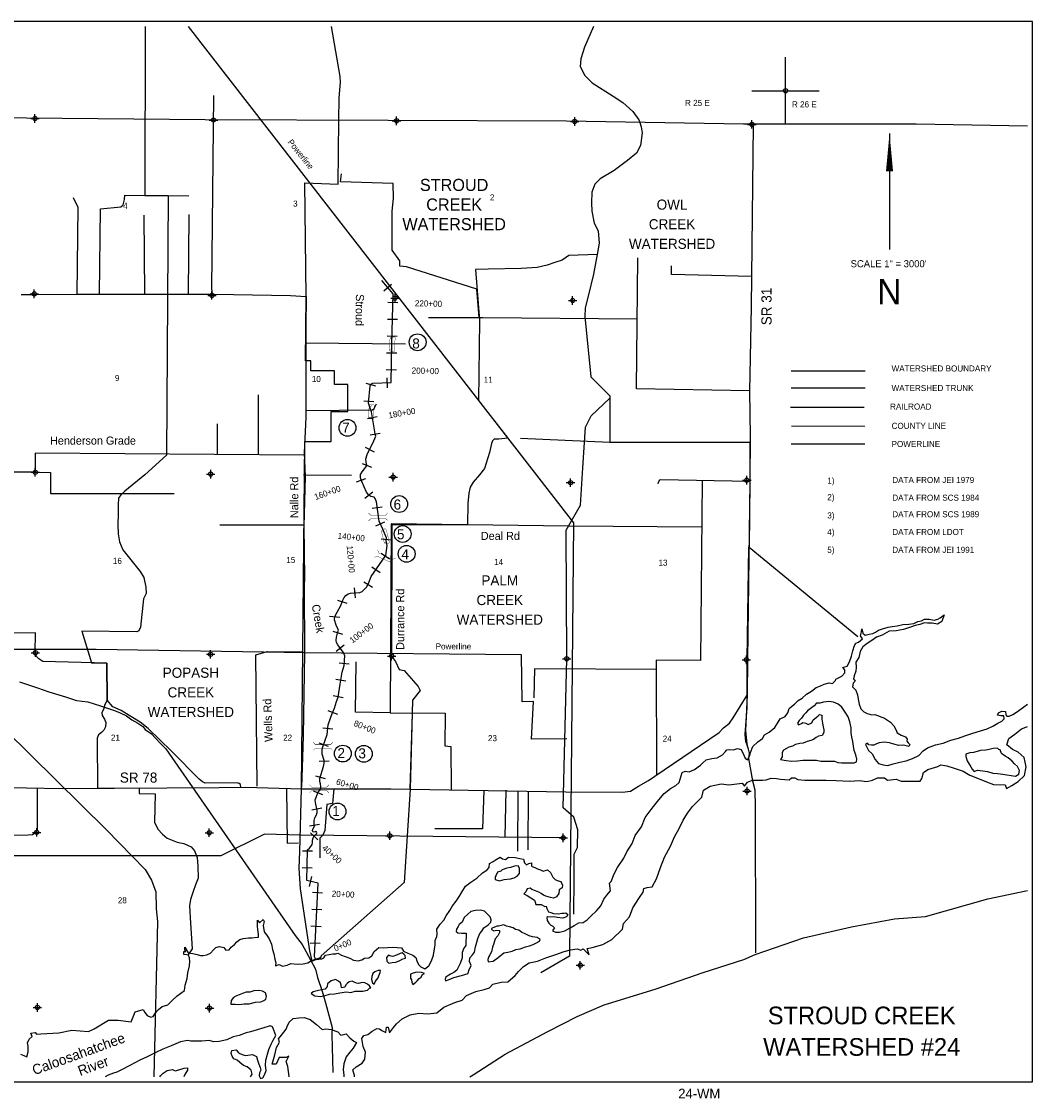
# Model space of a CAD drawing. Extents: x 211778 to 259778, y 857056 to 889051.
# Tile 2 of 2: x 229752 to 259778, y 857056 to 889051. Entities that reach past the tile are written whole.
import ezdxf
from ezdxf.enums import TextEntityAlignment as Align

# ---------------------------------------------------------------- set-up
doc = ezdxf.new("R2010")
doc.units = 0
doc.header["$LTSCALE"] = 800
doc.header["$PDMODE"] = 34
doc.header["$PDSIZE"] = 125
for name, pattern in [('DIVIDE', [0]), ('PHANTOM', [0]), ('STREAM', [0])]:
    doc.linetypes.add(name, pattern=pattern)
doc.layers.get('0').update_dxf_attribs({"linetype": 'CONTINUOUS'})
for name, color, linetype in [('BORDER', 1, 'CONTINUOUS'), ('COUNTY', 15, 'PHANTOM'), ('MAJROADS', 9, 'CONTINUOUS'), ('MINROADS', 8, 'CONTINUOUS'), ('POWERLINES', 11, 'DIVIDE'), ('RR', 13, 'CONTINUOUS'), ('SEC', 2, 'CONTINUOUS'), ('STATIONS', 7, 'CONTINUOUS'), ('STRUCTTEXT', 7, 'CONTINUOUS'), ('STRUCTURES', 10, 'CONTINUOUS'), ('TEXT', 7, 'CONTINUOUS'), ('TRUNKS', 5, 'STREAM'), ('WATER', 4, 'CONTINUOUS'), ('WSHEDS', 3, 'CONTINUOUS')]:
    doc.layers.add(name, color=color, linetype=linetype)

# ---------------------------------------------------------------- blocks, each defined once
blk = doc.blocks.new('TICK')
at = {"color": 0}
for points in [[(500, 0), (500, 1000)], [(0, 500), (1000, 500)]]:
    blk.add_lwpolyline(points, dxfattribs=at)
blk.add_point((500, 500), dxfattribs=at)
blk = doc.blocks.new('RCP')
at = {"layer": 'STRUCTURES', "color": 0, "const_width": 20}
for points in [[(-354, 160, 0.802976), (-374, 25, 0.802976)], [(-374, 25, 0.489412), (-354, -140, 0.489412)], [(-354, -140, 0.606659), (-374, 25, 0.606659)], [(415, 25, 0.606659), (396, -140, 0.606659)], [(415, 25, 0.802976), (396, 160, 0.802976)], [(396, -140, 0.489412), (415, 25, 0.489412)]]:
    blk.add_lwpolyline(points, format="xyb", dxfattribs=at)
for points in [[(396, 160), (-354, 160)], [(-354, -140), (396, -140)]]:
    blk.add_lwpolyline(points, dxfattribs=at)
blk = doc.blocks.new('BRIDGE')
at = {"layer": 'STRUCTURES', "color": 0, "const_width": 20}
for points in [[(-234, -534), (-101, -402), (-101, 496), (-234, 629)], [(244, -534), (112, -402), (112, 496), (244, 629)]]:
    blk.add_lwpolyline(points, dxfattribs=at)

msp = doc.modelspace()

# ---------------------------------------------------------------- linework, layer by layer
at = {"layer": 'BORDER', "color": 0}
msp.add_lwpolyline([(211778, 857551), (259778, 857551), (259778, 889051), (211778, 889051)], close=True, dxfattribs=at)
at = {"layer": 'COUNTY', "color": 0}
msp.add_lwpolyline([(259628, 885946), (256329, 886000), (251194, 886003), (245934, 886091), (240641, 886112), (235204, 886133), (229902, 886179), (224751, 886258), (219114, 886255), (214022, 886292), (211928, 886317)], dxfattribs=at)
at = {"layer": 'COUNTY', "color": 0, "const_width": 25}
msp.add_lwpolyline([(254801, 877032), (252616, 877031)], dxfattribs=at)
at = {"layer": 'MAJROADS', "color": 0}
for points in [[(251483, 885978), (251426, 880574), (251374, 878070), (251389, 876729), (251387, 875388), (251314, 870093), (251306, 869037), (251257, 867990), (251296, 867596), (251361, 867311), (251343, 867152), (251463, 866489), (251529, 866229), (251536, 866086), (251543, 865860), (251551, 861386)], [(229740, 880940), (230193, 880937), (231408, 880953), (232598, 880953), (233436, 880955), (234458, 880956), (235480, 880948), (237743, 880907), (238203, 880886), (238197, 879981), (238193, 877292), (238144, 876236), (238172, 875532), (238136, 874058), (238158, 872524), (238148, 872281), (238159, 870287), (238133, 869063), (238115, 867832), (238094, 867187), (238071, 866307)], [(229694, 869437), (230225, 869255), (230560, 869140), (231061, 868991), (231381, 868878), (231722, 868842), (232094, 868724), (232334, 868644), (232516, 868584), (232680, 868509), (232873, 868427), (233031, 868309), (233205, 868205), (233358, 868109), (233423, 868013), (233617, 867884), (233733, 867758), (233875, 867601), (234039, 867444), (237881, 861895), (238086, 861630), (238330, 861177), (238481, 860897), (238547, 860652), (238677, 860246), (238783, 859893), (238975, 859166), (238973, 858957), (238996, 857831)], [(228828, 866309), (230956, 866268), (235626, 866297), (236411, 866303), (238070, 866257), (240718, 866254), (245921, 866165), (247605, 866152), (247840, 866184), (248076, 866333), (248371, 866507), (248564, 866631), (250476, 867932), (250603, 868065), (250780, 868207), (250890, 868365), (251306, 869037)], [(243072, 857701), (243170, 857761), (244114, 858373), (245386, 859049), (246253, 859494), (247053, 859839), (248574, 860303), (249995, 860802), (251206, 861185), (251542, 861333), (252980, 861831), (254408, 862154), (255684, 862394), (256598, 862461), (258456, 862990), (259628, 863232)]]:
    msp.add_lwpolyline(points, dxfattribs=at)
at = {"layer": 'MINROADS', "color": 0}
msp.add_line((235576, 876189), (235576, 877099), dxfattribs=at)
for points in [[(235456, 886851), (235397, 881120), (235415, 880949)], [(243345, 880262), (243280, 881102), (241186, 881766), (240985, 881780), (240989, 881946), (240764, 882260), (240759, 883413), (240805, 883790), (240795, 884240), (239223, 884286), (239254, 884530)], [(231286, 883820), (231424, 883536), (231393, 880953)], [(232066, 880953), (232096, 883486), (232704, 883544), (232771, 883608), (232809, 883767), (232819, 883893), (234724, 883872)], [(233388, 883301), (233402, 880955)], [(234718, 883314), (234702, 880954)], [(251374, 878077), (248021, 878141), (248057, 882027)], [(251435, 881480), (249060, 881532), (249062, 881790)], [(241835, 880256), (243457, 880262), (248040, 880220)], [(241152, 879465), (238191, 879492)], [(236788, 876180), (236788, 877957)], [(238194, 877498), (240177, 877514), (240229, 877550), (240293, 877697)], [(251388, 876555), (247230, 876548), (244571, 876668)], [(238146, 876170), (230158, 876228), (230161, 875658), (224876, 875662), (222610, 875652), (222490, 875688), (222398, 875816), (222369, 875988), (222381, 876135), (222366, 876323), (222325, 876359), (222271, 876379), (222262, 876380)], [(230161, 875658), (230611, 875649), (230611, 875031), (234284, 875031)], [(238125, 875587), (239550, 875576)], [(249968, 875416), (249922, 870072), (248600, 870075), (248612, 866668)], [(251387, 875388), (248736, 875440), (248696, 875425), (248657, 875358), (248654, 875315)], [(249946, 874029), (246010, 874063), (240727, 874129), (240700, 868510), (242339, 868503), (242325, 867528), (242500, 867515), (242516, 866223)], [(235640, 874096), (238140, 874094)], [(236266, 866302), (236258, 866386), (236221, 866415), (236155, 866433), (235208, 866426), (235131, 866462), (235025, 866540), (234202, 867374), (233517, 868051), (233272, 868232), (233001, 868408), (232709, 868585), (232460, 868693), (232300, 868893), (232284, 869991), (230380, 870037), (230269, 870120), (230200, 870189), (230159, 870299), (230165, 870886), (228039, 870872)], [(236748, 866332), (236716, 870235), (237052, 870335), (238088, 870325)], [(240710, 868510), (239676, 868528), (239689, 870023)], [(248621, 869802), (244986, 869821), (244968, 868956)], [(241298, 866244), (241366, 868497)], [(230217, 866282), (230217, 865017), (230166, 864954), (230078, 864890), (229952, 864881), (225498, 864831), (224151, 862646), (224179, 862563)], [(237626, 866272), (237639, 864645), (237974, 864653)], [(239024, 866256), (238988, 865818), (238817, 865791), (238765, 865014), (238700, 864876), (238617, 864790), (238616, 864204)], [(243480, 866207), (243444, 865066), (242024, 865068)], [(244137, 866217), (244103, 864816)], [(244496, 866189), (244483, 864404)], [(244798, 866184), (244793, 864439)]]:
    msp.add_lwpolyline(points, dxfattribs=at)
at = {"layer": 'POWERLINES', "color": 0}
for points in [[(234699, 888901), (246146, 874159), (246031, 861285), (245180, 860784)], [(254801, 876494), (252616, 876493)], [(245948, 867739), (244903, 867731), (244960, 868848), (244618, 868835), (244598, 870240), (238173, 870297), (231969, 870397), (228102, 870392), (227198, 870904), (226531, 870369), (225833, 870368)], [(245886, 864796), (238049, 864876), (236966, 864904), (235670, 864269), (229949, 864268), (225833, 864260)]]:
    msp.add_lwpolyline(points, dxfattribs=at)
at = {"layer": 'RR', "color": 0}
for points in [[(211928, 885108), (232280, 865032), (233421, 863858), (233610, 863541), (233739, 863199), (233753, 862685), (233791, 862310), (233678, 857701)], [(252587, 877596), (254777, 877596)]]:
    msp.add_lwpolyline(points, dxfattribs=at)
at = {"layer": 'SEC', "color": 0}
for p in [(230152, 886170), (235454, 886124), (240890, 886102), (246184, 886082), (251444, 885994), (230132, 880960), (235409, 880914), (240845, 880834), (246121, 880763), (230161, 875658), (235371, 875604), (240790, 875515), (246058, 875352), (251294, 875424), (230165, 870297), (235367, 870251), (240744, 870197), (245946, 870118), (251281, 870088), (251302, 866189), (230203, 864961), (235329, 864949), (240690, 864861), (245841, 864799), (246348, 861013), (230225, 859759), (235334, 859739)]:
    msp.add_point(p, dxfattribs=at)
at = {"layer": 'STATIONS', "color": 0}
for p, q in [((240514, 881055), (240745, 881245)), ((240633, 880711), (240933, 880704)), ((240621, 880211), (240921, 880204)), ((240609, 879711), (240909, 879704)), ((240597, 879211), (240897, 879204)), ((240585, 878711), (240885, 878704)), ((239979, 878312), (240267, 878226)), ((240604, 878469), (240616, 878169)), ((239918, 877787), (240216, 877759)), ((240024, 877262), (240319, 877315)), ((240112, 876773), (240408, 876820)), ((239955, 876406), (240223, 876271)), ((239866, 875922), (240144, 875807)), ((239700, 875378), (239983, 875478)), ((239953, 874889), (240182, 875083)), ((240167, 874595), (240465, 874636)), ((240273, 874065), (240545, 874191)), ((240435, 873680), (240733, 873650)), ((240438, 873259), (240686, 873089)), ((240154, 872849), (240401, 872678)), ((239635, 872228), (239660, 871929)), ((239917, 872401), (240175, 872248)), ((239134, 871861), (239419, 871768)), ((238904, 871380), (239203, 871359)), ((239002, 870940), (239289, 870853)), ((239100, 870349), (239338, 870531)), ((239189, 869997), (239487, 869964)), ((239091, 869515), (239387, 869468)), ((239008, 869024), (239303, 868973)), ((238854, 868581), (239133, 868471)), ((238697, 868066), (238996, 868035)), ((238581, 867619), (238864, 867520)), ((238590, 867079), (238890, 867089)), ((238482, 866642), (238770, 866558)), ((238413, 866191), (238693, 866082)), ((238375, 865627), (238669, 865686)), ((238303, 865151), (238598, 865204)), ((238332, 864947), (238553, 864744)), ((238096, 864415), (238396, 864408)), ((238085, 863915), (238385, 863908)), ((238306, 863356), (238377, 863648)), ((238395, 863180), (238695, 863166)), ((238371, 862681), (238671, 862666)), ((238347, 862181), (238647, 862167)), ((238323, 861682), (238622, 861667)), ((238350, 861124), (238627, 861241))]:
    msp.add_line(p, q, dxfattribs=at)
at = {"layer": 'STRUCTTEXT', "color": 0}
for centre in [(241516, 879522), (239436, 876981), (240967, 874716), (241073, 873826), (241190, 873236), (239295, 867302), (239917, 867294), (239139, 865583)]:
    msp.add_circle(centre, 250, dxfattribs=at)
at = {"layer": 'TEXT', "color": 0}
msp.add_line((255533, 885729), (255533, 882279), dxfattribs=at)
msp.add_lwpolyline([(255533, 885729, 0, 210, 0), (255533, 884604, 210, 210, 0)], format="xyseb", dxfattribs=at)
at = {"layer": 'TRUNKS', "color": 0}
for points in [[(238489, 861182), (238453, 861267), (238558, 863449), (238227, 863530), (238246, 864442), (238304, 864488), (238345, 864544), (238388, 864604), (238390, 864661), (238398, 864728), (238413, 864798), (238438, 864841), (238485, 864892), (238514, 864919), (238519, 864948), (238518, 864978), (238496, 864988), (238476, 864977), (238417, 864968), (238405, 864983), (238397, 865014), (238402, 865055), (238457, 865141), (238440, 865236), (238442, 865314), (238463, 865390), (238507, 865461), (238531, 865537), (238532, 865607), (238484, 865848), (238471, 865925), (238562, 866160), (238641, 866254), (238645, 866320), (238634, 866405), (238612, 866473), (238614, 866561), (238718, 866918), (238742, 867020), (238740, 867094), (238684, 867281), (238680, 867399), (238689, 867471), (238828, 867873), (238857, 868152), (238938, 868386), (238980, 868492), (239043, 868651), (239111, 868848), (239152, 868976), (239219, 869363), (239276, 869724), (239332, 869923), (239349, 870078), (239357, 870206), (239316, 870306), (239250, 870399), (239145, 870537), (239105, 870599), (239096, 870663), (239105, 870765), (239151, 870915), (239167, 870960), (239151, 871008), (239095, 871119), (239046, 871271), (239053, 871371), (239131, 871504), (239239, 871700), (239284, 871839), (239339, 871944), (239382, 872000), (239449, 872051), (239521, 872068), (239797, 872092), (239868, 872118), (239930, 872175), (240000, 872248), (240062, 872351), (240137, 872561), (240545, 873150), (240570, 873187), (240596, 873337), (240611, 873487), (240580, 873623), (240589, 873710), (240531, 873854), (240482, 873971), (240373, 874207), (240294, 874777), (240251, 874883), (240223, 874920), (240180, 874932), (240123, 874936), (240072, 874981), (240000, 875066), (239858, 875382), (239817, 875497), (239820, 875597), (239865, 875668), (239942, 875764), (239994, 875839), (240006, 875867), (239993, 875963), (239974, 876058), (240014, 876190), (240217, 876593), (240250, 876666), (240271, 876729), (240260, 876799), (240142, 877453), (240108, 877562), (240089, 877624), (240061, 877710), (240110, 878224), (240126, 878280), (240182, 878303), (240726, 878324), (240753, 879489), (240789, 880957), (240456, 881361)], [(252612, 878165), (254807, 878165)]]:
    msp.add_lwpolyline(points, dxfattribs=at)
at = {"layer": 'WATER', "color": 0}
for points in [[(233364, 859703), (233414, 859611), (233488, 859518), (233597, 859467), (233664, 859492), (233732, 859600), (233816, 859700), (233926, 859791), (234093, 859841), (234237, 859974), (234372, 860107), (234481, 860181), (234590, 860264), (234616, 860423), (234668, 860624), (234694, 860791), (234737, 860992), (234755, 861126), (234739, 861235), (234714, 861310), (234664, 861327), (234572, 861336), (234573, 861420), (234631, 861420), (234607, 861470), (234599, 861546), (234698, 861386), (234840, 861360), (234966, 861334), (235066, 861308), (235150, 861307), (235251, 861324), (235360, 861373), (235452, 861473), (235528, 861539), (235637, 861572), (235763, 861538), (235821, 861462), (235921, 861470), (235981, 861553), (236073, 861628), (236149, 861711), (236233, 861778), (236334, 861810), (236493, 861826), (236602, 861825), (236669, 861842), (236786, 861849), (236787, 861933), (236771, 862076), (236764, 862176), (236764, 862260), (236756, 862352), (236823, 862276), (236932, 862376), (236957, 862309), (236931, 862192), (236955, 862007), (237030, 861915), (237104, 861797), (237179, 861637), (237203, 861478), (237244, 861352), (237276, 861193), (237309, 861084), (237292, 860992), (237409, 861033), (237501, 860990), (237644, 861015), (237753, 861064), (237937, 861046), (238121, 861053), (238255, 861086), (238365, 861152), (238499, 861185), (238675, 861209), (238734, 861234), (238776, 861309), (238893, 861333), (238994, 861349), (239086, 861348), (239145, 861373), (239253, 861314), (239362, 861271), (239504, 861220), (239612, 861161), (239755, 861143), (239855, 861176), (239939, 861226), (240065, 861233), (240158, 861291), (240226, 861425), (240293, 861483), (240369, 861541), (240494, 861532), (240620, 861539), (240771, 861547), (240913, 861537), (241038, 861528), (241096, 861427), (241230, 861376), (241372, 861317), (241464, 861241), (241497, 861148), (241538, 861039), (241613, 860963), (241729, 860904), (241847, 860995), (241932, 861145), (241992, 861313), (242018, 861497), (242036, 861622), (242036, 861748), (242087, 861865), (242096, 861940), (242089, 862082), (242182, 862232), (242292, 862357), (242368, 862482), (242478, 862641), (242554, 862774), (242664, 862916), (242765, 863066), (242833, 863183), (242935, 863366), (243095, 863483), (243271, 863599), (243440, 863757), (243574, 863839), (243642, 863914), (243651, 864032), (243760, 864098), (243853, 864156), (243971, 864222), (244037, 864171), (244129, 864154), (244213, 864220), (244414, 864219), (244556, 864185), (244665, 864167), (244690, 864058), (244748, 863999), (244823, 864032), (244899, 864057), (244898, 863956), (245015, 863905), (245074, 863880), (245166, 863846), (245241, 863812), (245375, 863853), (245467, 863768), (245533, 863626), (245599, 863566), (245666, 863533), (245775, 863498), (245824, 863389), (245807, 863314), (245723, 863256), (245714, 863147), (245646, 863047), (245554, 863006), (245462, 863023), (245328, 863066), (245253, 863100), (245186, 863150), (245119, 863184), (245019, 863227), (244910, 863261), (244861, 863303), (244768, 863287), (244726, 863195), (244675, 863137), (244767, 863086), (244884, 863018), (244984, 862951), (245008, 862884), (245025, 862817), (245184, 862816), (245292, 862756), (245334, 862764), (245351, 862697), (245400, 862605), (245475, 862579), (245551, 862553), (245693, 862544), (245802, 862560), (245869, 862560), (245919, 862568), (245978, 862526), (245935, 862450), (245826, 862409), (245659, 862436), (245567, 862453), (245449, 862445), (245382, 862454), (245357, 862429), (245365, 862345), (245415, 862261), (245473, 862202), (245531, 862177), (245581, 862126), (245548, 862085), (245522, 862034), (245614, 861992), (245731, 862000), (245891, 862040), (246050, 862123), (246168, 862198), (246302, 862272), (246436, 862280), (246554, 862363), (246664, 862471), (246832, 862629), (246959, 862779), (247052, 862979), (247137, 863096), (247247, 863221), (247215, 863455), (247265, 863497), (247351, 863731), (247452, 863914), (247638, 864198), (247732, 864381), (247892, 864632), (247978, 864866), (248164, 865124), (248274, 865399), (248452, 865641), (248629, 865866), (248840, 866116), (249025, 866265), (249185, 866357), (249286, 866440), (249346, 866640), (249372, 866741), (249464, 866782), (249581, 866756), (249741, 866830), (249918, 866955), (249977, 867013), (250086, 867121), (250254, 867153), (250413, 867177), (250573, 867269), (250657, 867360), (250699, 867418), (250767, 867426), (250900, 867417), (251018, 867458), (251127, 867424), (251209, 867256), (251242, 867164), (251317, 867121), (251377, 867230), (251402, 867338), (251471, 867514), (251622, 867647), (251757, 867755), (251816, 867863), (251959, 867938), (252127, 868079), (252221, 868237), (252288, 868337), (252431, 868404), (252516, 868512), (252550, 868646), (252617, 868704), (252710, 868770), (252819, 868878), (252937, 868953), (253072, 869069), (253215, 869152), (253350, 869268), (253467, 869309), (253593, 869367), (253736, 869400), (253836, 869382), (253929, 869474), (253937, 869516), (254021, 869557), (254114, 869598), (254207, 869698), (254207, 869790), (254149, 869858), (254275, 869899), (254343, 870024), (254403, 870199), (254445, 870358), (254488, 870509), (254531, 870584), (254615, 870617), (254674, 870658), (254733, 870716), (254674, 870800), (254700, 870918), (254709, 871010), (254742, 870875), (254809, 870825), (254926, 870849), (255035, 870873), (255119, 870906), (255203, 870964), (255329, 871006), (255488, 871055), (255614, 871079), (255765, 871095), (255924, 871136), (256109, 871151), (256251, 871167), (256377, 871225), (256478, 871249), (256570, 871299), (256713, 871298), (256863, 871263), (256964, 871296), (257040, 871338), (257157, 871429), (257089, 871228), (256955, 871146), (256804, 871180), (256662, 871181), (256570, 871190), (256435, 871141), (256293, 871108), (256158, 871059), (255949, 870985), (255731, 870944), (255521, 870937), (255319, 870821), (255143, 870764), (255009, 870664), (254874, 870573), (254739, 870473), (254663, 870332), (254620, 870156), (254535, 870014), (254543, 869872), (254534, 869755), (254482, 869613), (254465, 869521), (254515, 869453), (254456, 869395), (254438, 869286), (254530, 869185), (254579, 869051), (254603, 868917), (254628, 868774), (254685, 868631), (254768, 868547), (254869, 868488), (255011, 868453), (255094, 868461), (255379, 868359), (255562, 868240), (255662, 868131), (255720, 868013), (255761, 867921), (255878, 867845), (256011, 867802), (256053, 867735), (256044, 867668), (256085, 867617), (256135, 867575), (256102, 867517), (255951, 867551), (255809, 867544), (255666, 867578), (255533, 867621), (255374, 867639), (255223, 867623), (255147, 867590), (255072, 867549), (254996, 867549), (254921, 867566), (254879, 867609), (254821, 867567), (254912, 867391), (255020, 867298), (255111, 867130), (255202, 867003), (255344, 866969), (255486, 866951), (255638, 867001), (255839, 867049), (256032, 867082), (256216, 867156), (256401, 867247), (256536, 867388), (256662, 867471), (256897, 867562), (257124, 867610), (257359, 867701), (257577, 867758), (257770, 867832), (258005, 867906), (258232, 867980), (258433, 868037), (258601, 868112), (258752, 868203), (258870, 868269), (258937, 868335), (258930, 868428), (258838, 868428), (258737, 868446), (258771, 868512), (258872, 868562), (258981, 868553), (258988, 868452), (259013, 868410), (259089, 868410), (259198, 868459), (259332, 868551), (259526, 868692), (259628, 868774)], [(239646, 857701), (239640, 857735), (239591, 857911), (239692, 857994), (239869, 858102), (239945, 858219), (239971, 858428), (239896, 858604), (239856, 858839), (239923, 858931), (240041, 858955), (240167, 859055), (240310, 859138), (240385, 859121), (240452, 859078), (240577, 859011), (240595, 859170), (240645, 859178), (240677, 859002), (240804, 859160), (240888, 859269), (241057, 859418), (241292, 859543), (241552, 859591), (241819, 859573), (242087, 859597), (242298, 859772), (242625, 859904), (242843, 859978), (242970, 860111), (243247, 860235), (243490, 860292), (243649, 860342), (243750, 860450), (244002, 860507), (244194, 860523), (244413, 860706), (244514, 860831), (244657, 860981), (244834, 861089), (245077, 861138), (245320, 861229), (245622, 861336), (245874, 861426), (246059, 861476), (246251, 861500), (246368, 861457), (246435, 861499), (246610, 861322), (246553, 861515), (246704, 861539), (247022, 861629), (247283, 861779), (247603, 862087), (247629, 862254), (247806, 862454), (247908, 862721), (248102, 863030), (248212, 863180), (248237, 863289), (248330, 863322), (248480, 863346), (248607, 863580), (248726, 863914), (248845, 864223), (249023, 864549), (249150, 864825), (249286, 865075), (249404, 865326), (249531, 865534), (249683, 865726), (249961, 866009), (250012, 866218), (250205, 866334), (250532, 866400), (250758, 866373), (251001, 866405), (251152, 866421), (251227, 866337), (251311, 866454), (251462, 866512), (251596, 866511), (251764, 866510), (251873, 866526), (252015, 866567), (252174, 866566), (252291, 866540), (252551, 866522), (252618, 866581), (252719, 866580), (252810, 866529), (253020, 866511), (253237, 866510), (253430, 866509), (253648, 866508), (253949, 866506), (254351, 866487), (254636, 866502), (254862, 866476), (255029, 866517), (255172, 866583), (255381, 866582), (255473, 866514), (255733, 866538), (255883, 866487), (256185, 866485), (256444, 866484), (256495, 866559), (256538, 866743), (256672, 866826), (256966, 866916), (257058, 866966), (257234, 866940), (257451, 866872), (257719, 866778), (257919, 866660), (258195, 866550), (258412, 866465), (258621, 866388), (258964, 866369), (259005, 866260), (259165, 866352), (259358, 866468), (259543, 866651), (259587, 866910), (259530, 867187), (259355, 867347), (259188, 867423), (259021, 867558), (259072, 867750), (259257, 867883), (259451, 868033), (259628, 868109)], [(230328, 858978), (230864, 859001), (231242, 859085), (231745, 859043), (231913, 859127), (232333, 859379), (232627, 859379), (233005, 859337), (233131, 859631), (233364, 859703)], [(237703, 857701), (237706, 857704), (237657, 858005), (237608, 858156), (237693, 858315), (237617, 858274), (237408, 858275), (237315, 858074), (237197, 858075), (237274, 858351), (237326, 858568), (237410, 858727), (237386, 858827), (237478, 858936), (237613, 859111), (237639, 859195), (237698, 859320), (237824, 859428), (237992, 859452), (238151, 859460), (238327, 859400), (238518, 859257), (238685, 859105), (238794, 859121), (238953, 859103), (239145, 859035), (239237, 858934), (239396, 858975), (239504, 858858), (239621, 858756), (239705, 858723), (239603, 858547), (239502, 858431), (239392, 858289), (239324, 858088), (239307, 857921), (239322, 857745), (239326, 857701)], [(236555, 857701), (236606, 857781), (236573, 857898), (236457, 857999), (236340, 858034), (236232, 858127), (236157, 858194), (236056, 858237), (236007, 858312), (235974, 858396), (235999, 858480), (236125, 858496), (236200, 858412), (236309, 858361), (236409, 858335), (236543, 858351), (236610, 858359), (236727, 858307), (236760, 858190), (236801, 858072), (236842, 857980), (236858, 857896), (236816, 857813), (236815, 857729), (236848, 857653), (236915, 857670), (236975, 857778), (237017, 857887), (237001, 858038), (237011, 858197), (237054, 858372), (237097, 858514), (237165, 858665), (237224, 858790), (237301, 858923), (237243, 859083), (237210, 859184), (237135, 859209), (236950, 859152), (236749, 859095), (236556, 859037), (236422, 859005), (236212, 858931), (236036, 858890), (235851, 858799), (235624, 858751), (235465, 858735), (235323, 858778), (235105, 858754), (234921, 858755), (234779, 858756), (234678, 858782), (234477, 858742), (234200, 858618), (233948, 858519), (233738, 858420), (233485, 858288), (233267, 858189), (232973, 858032), (232721, 857908), (232578, 857833), (232485, 857809)], [(229721, 858370), (229821, 858328), (229913, 858294), (229947, 858444), (229948, 858612), (229932, 858704), (229983, 858821), (230068, 858896), (230026, 858997), (230160, 859012), (230194, 858962), (230328, 858978)], [(232485, 857809), (232326, 857743), (232234, 857701)], [(233862, 857701), (233875, 857732), (233960, 857807), (234077, 857882), (234237, 857914), (234312, 857880), (234429, 857904), (234580, 857954), (234681, 857961), (234680, 857894), (234604, 857769), (234569, 857701)]]:
    msp.add_lwpolyline(points, dxfattribs=at)
for points in [[(253366, 868796), (253290, 868722), (253172, 868630), (253096, 868572), (253046, 868514), (252978, 868447), (252919, 868356), (252851, 868289), (252801, 868206), (252834, 868155), (252918, 868196), (252960, 868230), (253043, 868204), (253119, 868170), (253228, 868211), (253270, 868303), (253355, 868378), (253413, 868419), (253456, 868461), (253523, 868444), (253522, 868326), (253538, 868209), (253562, 868100), (253578, 868008), (253586, 867932), (253535, 867840), (253426, 867824), (253350, 867775), (253275, 867725), (253199, 867692), (253082, 867659), (252972, 867610), (252872, 867602), (252738, 867570), (252653, 867520), (252544, 867496), (252477, 867454), (252385, 867404), (252342, 867338), (252342, 867246), (252341, 867204), (252291, 867129), (252466, 867094), (252634, 867076), (252801, 867083), (252961, 867107), (253162, 867106), (253363, 867105), (253496, 867079), (253656, 867077), (253823, 867076), (253898, 867076), (253999, 867033), (254107, 867032), (254241, 867032), (254384, 867031), (254484, 867030), (254552, 867055), (254560, 867138), (254536, 867264), (254487, 867390), (254463, 867524), (254447, 867658), (254414, 867793), (254390, 867918), (254391, 868069), (254350, 868245), (254301, 868396), (254218, 868531), (254119, 868682), (254011, 868775), (253869, 868826), (253735, 868853), (253575, 868829), (253466, 868796)], [(258817, 867410), (258784, 867427), (258742, 867461), (258608, 867454), (258491, 867421), (258390, 867405), (258239, 867389), (258138, 867365), (258029, 867332), (257920, 867325), (257862, 867300), (257803, 867283), (257802, 867216), (257835, 867082), (257901, 866990), (257951, 866906), (257992, 866838), (258051, 866771), (258151, 866812), (258302, 866786), (258444, 866768), (258603, 866725), (258737, 866708), (258896, 866690), (259021, 866672), (259147, 866654), (259272, 866628), (259373, 866695), (259391, 866804), (259333, 866921), (259250, 866997), (259175, 867081), (259058, 867174), (258967, 867225), (258858, 867301)], [(244027, 863852), (243993, 863810), (243892, 863778), (243850, 863694), (243816, 863636), (243824, 863560), (243949, 863518), (244092, 863559), (244276, 863582), (244385, 863615), (244478, 863656), (244545, 863740), (244546, 863832), (244538, 863899), (244505, 863966), (244396, 863958), (244278, 863917), (244169, 863901)], [(242439, 860722), (242388, 860681), (242346, 860647), (242338, 860597), (242346, 860547), (242455, 860588), (242597, 860646), (242824, 860711), (243017, 860768), (243034, 860861), (243111, 861002), (243061, 861120), (243071, 861237), (243147, 861320), (243206, 861404), (243232, 861563), (243275, 861696), (243301, 861813), (243360, 861955), (243419, 862030), (243487, 862130), (243571, 862180), (243622, 862222), (243689, 862297), (243698, 862364), (243674, 862447), (243582, 862540), (243507, 862624), (243382, 862650), (243239, 862643), (243097, 862611), (243004, 862527), (242903, 862436), (242843, 862294), (242751, 862228), (242717, 862161), (242674, 862086), (242657, 862019), (242707, 861977), (242824, 861968), (242958, 861967), (242957, 861833), (242948, 861741), (242947, 861598), (242888, 861523), (242837, 861390), (242836, 861230), (242785, 861063), (242734, 860963), (242683, 860863), (242590, 860797), (242498, 860747)], [(243915, 862178), (243881, 862178), (243805, 862145), (243713, 862104), (243713, 862079), (243780, 862036), (243863, 862052), (243947, 862044), (243947, 861985), (243904, 861885), (243820, 861802), (243785, 861659), (243743, 861551), (243708, 861417), (243666, 861325), (243632, 861275), (243598, 861183), (243614, 861116), (243757, 861132), (243908, 861240), (244077, 861381), (244194, 861405), (244328, 861430), (244429, 861479), (244563, 861503), (244723, 861561), (244840, 861594), (244949, 861626), (245050, 861684), (245134, 861725), (245160, 861776), (245068, 861835), (244926, 861861), (244826, 861887), (244734, 861938), (244600, 861997), (244525, 862056), (244425, 862074), (244358, 862124), (244249, 862150), (244157, 862176), (244082, 862210)], [(241061, 861385), (240994, 861360), (240893, 861311), (240784, 861278), (240726, 861287), (240651, 861312), (240591, 861246), (240599, 861137), (240657, 861078), (240758, 861094), (240867, 861110), (240993, 861151), (241077, 861201), (241153, 861225), (241145, 861301), (241111, 861343)], [(240226, 860453), (240268, 860536), (240344, 860636), (240362, 860703), (240404, 860795), (240413, 860853), (240346, 860862), (240245, 860821), (240186, 860771), (240160, 860679), (240151, 860587), (240176, 860495)], [(241719, 860769), (241627, 860803), (241493, 860804), (241384, 860780), (241308, 860747), (241308, 860629), (241332, 860579), (241349, 860512), (241373, 860445), (241466, 860511), (241508, 860553), (241567, 860619), (241626, 860661), (241652, 860728)], [(240125, 860344), (240083, 860403), (240025, 860454), (239950, 860488), (239866, 860497), (239757, 860473), (239698, 860481), (239632, 860515), (239573, 860541), (239481, 860516), (239422, 860475), (239388, 860433), (239354, 860367), (239254, 860342), (239246, 860426), (239229, 860493), (239171, 860544), (239079, 860586), (238953, 860554), (238844, 860462), (238827, 860387), (238768, 860304), (238658, 860279), (238533, 860255), (238415, 860222), (238356, 860172), (238465, 860105), (238632, 860087), (238775, 860111), (238900, 860152), (239043, 860168), (239211, 860192), (239404, 860224), (239537, 860206), (239663, 860239), (239781, 860246), (239889, 860246), (240032, 860278), (240091, 860328)], [(236369, 859868), (236511, 859867), (236704, 859916), (236855, 859931), (236948, 859964), (237007, 860006), (237024, 860081), (237000, 860190), (236908, 860241), (236799, 860267), (236648, 860251), (236531, 860218), (236422, 860211), (236313, 860178), (236212, 860137), (236119, 860096), (236052, 860054), (235976, 859963), (235967, 859854), (236101, 859861), (236202, 859852)]]:
    msp.add_lwpolyline(points, close=True, dxfattribs=at)
at = {"layer": 'WSHEDS', "color": 0}
for points in [[(233425, 888901), (233416, 883887), (234111, 883879), (234054, 876169), (233415, 875586), (232821, 875103), (232702, 874986), (232634, 874891), (232619, 874695), (232620, 874425), (232611, 874099), (232623, 873830), (232662, 873594), (232758, 873351), (232923, 873153), (233154, 872862), (233278, 872712), (233387, 872537), (233443, 872249), (233453, 872057), (233372, 871899), (233281, 871057), (233241, 870950), (233175, 870921), (231543, 870941), (231829, 869998), (232284, 869991), (232300, 868893), (232227, 868761), (232182, 868612), (232140, 868524), (232150, 868434), (232221, 868321), (232254, 868226), (232249, 868097), (232196, 867997), (232126, 867933), (232038, 867862), (232001, 867765), (232007, 866275), (233249, 866282), (233249, 866115), (233725, 866108), (233706, 865264), (233805, 865054), (233942, 864903), (234081, 864790), (234379, 864667), (234577, 864633), (234786, 864533), (234887, 864416), (234970, 864210), (234988, 863961), (234995, 863602), (234919, 863407), (234847, 863209), (234774, 862969), (234745, 862777), (234774, 862263), (234825, 861505), (234688, 861311)], [(239181, 886118), (239190, 886774), (239209, 887022), (239229, 887244), (239212, 887416), (238962, 888901)], [(246738, 888901), (246472, 888294), (246365, 887946), (246340, 887714), (246480, 887445), (246705, 887230), (247320, 886834), (247614, 886650), (247909, 886375), (248089, 886127), (248113, 886055)], [(248113, 886055), (248157, 885922), (248190, 885741), (248137, 885364), (248018, 885143), (247750, 884925), (247356, 884626), (246942, 884380), (246777, 884217), (246694, 883981), (246679, 883660), (246691, 883419), (246765, 883064), (246875, 882837), (246904, 882471), (246848, 882126), (246005, 882100), (245805, 881961), (245590, 881892), (245364, 881810), (245071, 881741), (244590, 881713), (243612, 881697), (243234, 881683), (243352, 880173), (243328, 877788), (244195, 876671), (243925, 876643), (243789, 876648), (243737, 876593), (243707, 876516), (243650, 876247), (243502, 875767), (243353, 875585), (243164, 875368), (243081, 875222), (243033, 875036), (243008, 874734), (242994, 874101), (240750, 874097), (240744, 870197), (240862, 870035), (240968, 869798), (241119, 869773), (241531, 869295), (241588, 869175), (241361, 868893), (241351, 868507), (241298, 866244), (241114, 863470), (238650, 861294), (238618, 861206), (238478, 861191), (238389, 861146), (238315, 861438), (238042, 863284), (237998, 863900), (238021, 864396), (238070, 866257), (238164, 876570), (238946, 876570), (238946, 877470), (239446, 877470), (239446, 878270), (239046, 878270), (239046, 878670), (238346, 878670), (238346, 878970), (238186, 878971), (238203, 880886), (238170, 884260), (239156, 884223), (239181, 886118)], [(246848, 882126), (246841, 882085), (246742, 881544), (246592, 880929), (246490, 880548), (246480, 880285), (246662, 878499), (247228, 877933), (247230, 876548), (251388, 876555), (251387, 875388), (251360, 873430), (254588, 870781)], [(252612, 878673), (254807, 878673)], [(246157, 862532), (246162, 863596), (246162, 864315), (246268, 864512), (246277, 865035), (246154, 865411), (245835, 865689), (245946, 870118), (245924, 873935), (246350, 874686), (246422, 875791), (246500, 877003), (246671, 877338), (247228, 877861)]]:
    msp.add_lwpolyline(points, dxfattribs=at)
msp.add_lwpolyline([(251349, 873430), (251290, 870107, 0.005833), (251290, 870105), (251298, 868671, -0.021996), (251298, 868662), (251234, 867883, 0.049331), (251234, 867863), (251256, 867671, 0.054646), (251261, 867650), (251331, 867448)], format="xyb", dxfattribs=at)

# ---------------------------------------------------------------- block references
at = {"color": 0, "xscale": 2, "yscale": 2, "zscale": 2}
msp.add_blockref('TICK', (251444, 885994), dxfattribs=at)
at = {"layer": 'STRUCTURES', "color": 0, "xscale": 0.5, "yscale": 0.5, "zscale": 0.5}
for name, p, rotation in [('RCP', (240760, 879477), 267.4738830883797), ('RCP', (240139, 877466), 267.7174045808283), ('BRIDGE', (240323, 874337), 270.5564257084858), ('RCP', (240549, 873764), 283.7607851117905), ('BRIDGE', (240525, 873132), 245.556297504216), ('BRIDGE', (238730, 867511), 90), ('BRIDGE', (238619, 866252), 90)]:
    msp.add_blockref(name, p, dxfattribs=dict(at, rotation=rotation))

# ---------------------------------------------------------------- texts
at = {"layer": 'MAJROADS', "color": 0}
msp.add_text('Nalle Rd', height=240, rotation=90, dxfattribs=at).set_placement((237971, 874298))
msp.add_text('SR 78', height=300, dxfattribs=at).set_placement((232671, 866439))
at = {"layer": 'MINROADS', "color": 0}
for s, p in [('Henderson Grade', (230599, 876481)), ('Deal Rd', (243395, 873650))]:
    msp.add_text(s, height=240, dxfattribs=at).set_placement(p)
for s, rotation, p in [('Durrance Rd', 90, (241118, 870382)), ('Wells Rd', 92, (237213, 867653))]:
    msp.add_text(s, height=240, rotation=rotation, dxfattribs=at).set_placement(p)
at = {"layer": 'POWERLINES', "color": 0}
msp.add_text('Powerline', height=180, rotation=308.6605, dxfattribs=at).set_placement((237647, 885462))
for s, p in [('POWERLINE', (255594, 876411)), ('Powerline', (242052, 870396))]:
    msp.add_text(s, height=180, dxfattribs=at).set_placement(p)
at = {"layer": 'STATIONS', "color": 0}
for s, rotation, p in [('220+00', 358.6312, (241837, 880583)), ('200+00', 358.6312, (241742, 878584)), ('180+00', 10.2418, (241065, 877331)), ('160+00', 19.5263, (238868, 874968)), ('140+00', 354.1997, (239536, 873647)), ('120+00', 274.829, (239444, 873070)), ('100+00', 37.3733, (239904, 870816)), ('80+00', 338.3936, (239913, 868009)), ('60+00', 343.8821, (239404, 866295)), ('40+00', 317.3029, (238912, 864244)), ('20+00', 357.2298, (239301, 863036)), ('0+00', 22.9328, (239324, 861527))]:
    msp.add_text(s, height=180, rotation=rotation, dxfattribs=at).set_placement(p, align=Align.CENTER)
at = {"layer": 'STRUCTTEXT', "color": 0}
for s, height, p in [('8', 300, (241358, 879339)), ('7', 300, (239275, 876835)), ('1)', 180, (253685, 875321)), ('DATA FROM JEI 1979', 180, (255615, 875342)), ('6', 300, (240803, 874552)), ('2)', 180, (253685, 874830)), ('DATA FROM SCS 1984', 180, (255615, 874815)), ('3)', 180, (253685, 874288)), ('DATA FROM SCS 1989', 180, (255615, 874324)), ('5', 300, (240903, 873668)), ('4)', 180, (253685, 873797)), ('DATA FROM LDOT', 180, (255615, 873797)), ('4', 300, (241036, 873071)), ('5)', 180, (253685, 873265)), ('DATA FROM JEI 1991', 180, (255615, 873265)), ('2', 300, (239136, 867166)), ('3', 300, (239758, 867159)), ('1', 300, (238980, 865448))]:
    msp.add_text(s, height=height, dxfattribs=at).set_placement(p)
msp.add_text('24-WM', height=290, dxfattribs=at).set_placement((249882, 857056), align=Align.CENTER)
at = {"layer": 'TEXT', "color": 0}
for s, p in [('R 25 E', (249459, 886544)), ('R 26 E', (252636, 886502)), ('3', (237818, 883552)), ('2', (243664, 883736)), ('4', (232768, 883486)), ('WATERSHED BOUNDARY', (255594, 878654)), ('9', (232527, 878369)), ('11', (243480, 878317)), ('WATERSHED TRUNK', (255594, 878072)), ('RAILROAD', (255549, 877522)), ('COUNTY LINE', (255594, 876949)), ('14', (243790, 872906)), ('13', (248671, 872884)), ('21', (232407, 867686)), ('22', (237521, 867684)), ('23', (243606, 867671)), ('24', (248796, 867656))]:
    msp.add_text(s, height=180, dxfattribs=at).set_placement(p)
for s, height, p in [('STROUD', 360, (242601, 884017)), ('CREEK', 360, (242601, 883434)), ('OWL', 300, (249074, 883462)), ('WATERSHED', 360, (242601, 882851)), ('CREEK', 300, (249074, 882879)), ('WATERSHED', 300, (249074, 882297)), ('SCALE 1" = 3000\'', 210, (255505, 881751)), ('N', 750, (255526, 880654)), ('10', 180, (238508, 878340)), ('16', 180, (232599, 872938)), ('15', 180, (237752, 872967)), ('PALM', 300, (243957, 872297)), ('CREEK', 300, (243957, 871714)), ('WATERSHED', 300, (243957, 871131)), ('POPASH', 300, (234781, 869554)), ('CREEK', 300, (234781, 868971)), ('WATERSHED', 300, (234781, 868388)), ('28', 180, (232745, 862853)), ('STROUD CREEK', 525, (254707, 859260)), ('WATERSHED #24', 525, (254707, 858323))]:
    msp.add_text(s, height=height, dxfattribs=at).set_placement(p, align=Align.CENTER)
msp.add_text('SR 31', height=300, rotation=90, dxfattribs=at).set_placement((252028, 880028))
at = {"layer": 'WATER', "color": 0}
for s, height, rotation, p in [('Stroud', 240, 269.2906, (239684, 880952)), ('Creek', 240, 279.5645, (238371, 871715)), ('Caloosahatchee', 300, 20, (230134, 857744)), ('River', 300, 20, (231492, 857722))]:
    msp.add_text(s, height=height, rotation=rotation, dxfattribs=at).set_placement(p)

doc.saveas('drawing.dxf')
